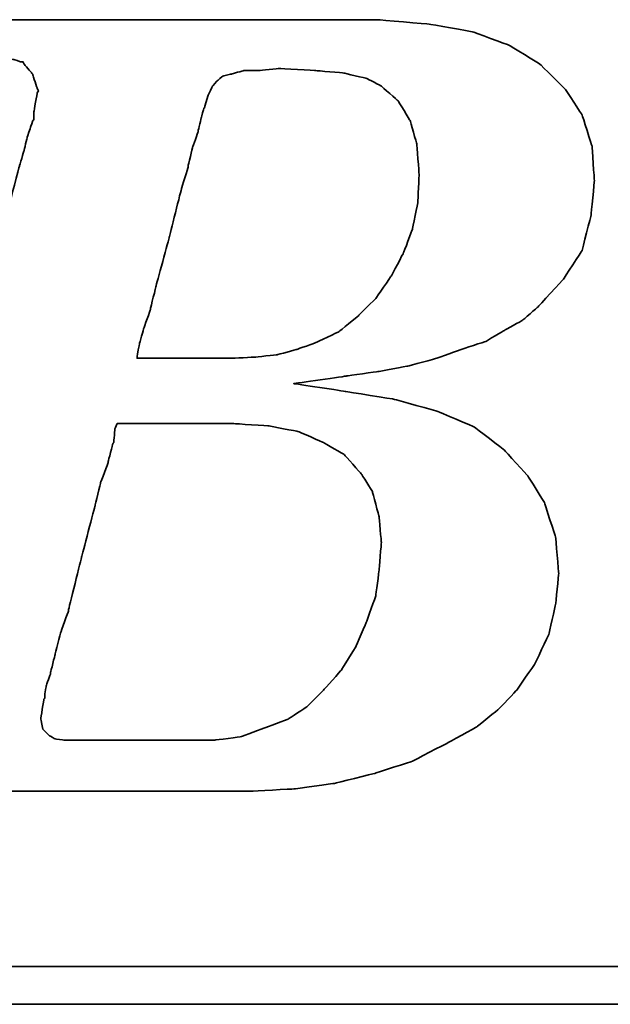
# Model space of a CAD drawing. Header units: millimetres. Extents: x 300 to 586, y 283 to 388.
# Tile 34 of 53: x 509.92 to 512.38, y 314.96 to 319.06. Entities that reach past the tile are written whole.
import ezdxf

# ---------------------------------------------------------------- set-up
doc = ezdxf.new("R2010")
doc.units = ezdxf.units.MM
doc.layers.add('DIM', color=4, linetype='Continuous')
doc.layers.add('layer 1', color=7, linetype='Continuous')

# ---------------------------------------------------------------- blocks, each defined once
blk = doc.blocks.new('TBI MOTION logo(完整正式版)')
at = {"layer": 'layer 1', "color": 22, "lineweight": 35}
for points, knots in [([(-64.65375, -6.86375), (-64.65375, -6.86375), (-64.84375, -7.29625), (-64.84375, -7.29625), (-64.84375, -7.29625), (-64.84375, -7.29625), (-64.86875, -7.34375), (-64.86875, -7.34375), (-64.86875, -7.34375), (-64.86875, -7.34375), (-64.86875, -7.36875), (-64.86875, -7.36875), (-64.86875, -7.36875), (-64.86875, -7.36875), (-65.15375, -7.65375), (-65.15375, -7.65375), (-65.15375, -7.65375), (-65.15375, -7.65375), (-65.17875, -7.65375), (-65.17875, -7.65375), (-65.17875, -7.65375), (-65.17875, -7.65375), (-65.20375, -7.67875), (-65.20375, -7.67875), (-65.20375, -7.67875), (-65.20375, -7.67875), (-65.58875, -7.87125), (-65.58875, -7.87125), (-65.58875, -7.87125), (-65.58875, -7.87125), (-65.63375, -7.87125), (-65.63375, -7.87125), (-65.63375, -7.87125), (-65.63375, -7.87125), (-65.65875, -7.89375), (-65.65875, -7.89375), (-65.65875, -7.89375), (-65.65875, -7.89375), (-66.09375, -7.94375), (-66.09375, -7.94375), (-66.09375, -7.94375), (-66.09375, -7.94375), (-66.11375, -7.94375), (-66.11375, -7.94375), (-66.11375, -7.94375), (-66.11375, -7.94375), (-66.16375, -7.94375), (-66.16375, -7.94375), (-66.16375, -7.94375), (-66.16375, -7.94375), (-66.30875, -7.94375), (-66.30875, -7.94375), (-66.30875, -7.94375), (-66.30875, -7.94375), (-66.69375, -7.94375), (-66.69375, -7.94375), (-66.69375, -7.94375), (-66.69375, -7.94375), (-67.07375, -7.94375), (-67.07375, -7.94375), (-67.07375, -7.94375), (-67.07375, -7.94375), (-67.12375, -7.94375), (-67.12375, -7.94375), (-67.12375, -7.94375), (-67.12375, -7.94375), (-67.12375, -7.96625), (-67.12375, -7.96625), (-67.12375, -7.96625), (-67.12375, -7.96625), (-67.14875, -7.99125), (-67.14875, -7.99125), (-67.14875, -7.99125), (-67.14875, -7.99125), (-67.24375, -8.34875), (-67.24375, -8.34875), (-67.24375, -8.34875), (-67.24375, -8.34875), (-67.31375, -8.68625), (-67.31375, -8.68625), (-67.31375, -8.68625), (-67.31375, -8.68625), (-67.26875, -8.68625), (-67.26875, -8.68625), (-67.26875, -8.68625), (-67.26875, -8.68625), (-67.07375, -8.68625), (-67.07375, -8.68625), (-67.07375, -8.68625), (-67.07375, -8.68625), (-66.54875, -8.68625), (-66.54875, -8.68625), (-66.54875, -8.68625), (-66.54875, -8.68625), (-65.82625, -8.68625), (-65.82625, -8.68625), (-65.82625, -8.68625), (-65.82625, -8.68625), (-65.01375, -8.68625), (-65.01375, -8.68625), (-65.01375, -8.68625), (-65.01375, -8.68625), (-64.05375, -8.68625), (-64.05375, -8.68625), (-64.05375, -8.68625), (-64.05375, -8.68625), (-62.08375, -8.68625), (-62.08375, -8.68625), (-62.08375, -8.68625), (-62.08375, -8.68625), (-60.06875, -8.68625), (-60.06875, -8.68625), (-60.06875, -8.68625), (-60.06875, -8.68625), (-59.10875, -8.68625), (-59.10875, -8.68625), (-59.10875, -8.68625), (-59.10875, -8.68625), (-58.29375, -8.68625), (-58.29375, -8.68625), (-58.29375, -8.68625), (-58.29375, -8.68625), (-57.57375, -8.68625), (-57.57375, -8.68625), (-57.57375, -8.68625), (-57.57375, -8.68625), (-57.04875, -8.68625), (-57.04875, -8.68625), (-57.04875, -8.68625), (-57.04875, -8.68625), (-56.85375, -8.68625), (-56.85375, -8.68625), (-56.85375, -8.68625), (-56.85375, -8.68625), (-56.70875, -8.68625), (-56.70875, -8.68625), (-56.70875, -8.68625), (-56.70875, -8.68625), (-56.61375, -8.68625), (-56.61375, -8.68625), (-56.61375, -8.68625), (-56.61375, -8.68625), (-56.56875, -8.68625), (-56.56875, -8.68625), (-56.56875, -8.68625), (-56.56875, -8.68625), (-55.65375, -8.63875), (-55.65375, -8.63875), (-55.65375, -8.63875), (-55.65375, -8.63875), (-54.76875, -8.51875), (-54.76875, -8.51875), (-54.76875, -8.51875), (-54.76875, -8.51875), (-53.90375, -8.30375), (-53.90375, -8.30375), (-53.90375, -8.30375), (-53.90375, -8.30375), (-53.08875, -8.03875), (-53.08875, -8.03875), (-53.08875, -8.03875), (-53.08875, -8.03875), (-52.34375, -7.65375), (-52.34375, -7.65375), (-52.34375, -7.65375), (-52.34375, -7.65375), (-51.69875, -7.29625), (-51.69875, -7.29625), (-51.69875, -7.29625), (-51.69875, -7.29625), (-51.21875, -6.91125), (-51.21875, -6.91125), (-51.21875, -6.91125), (-51.21875, -6.91125), (-50.83375, -6.50375), (-50.83375, -6.50375), (-50.83375, -6.50375), (-50.83375, -6.50375), (-50.44875, -5.94875), (-50.44875, -5.94875), (-50.44875, -5.94875), (-50.44875, -5.94875), (-50.13875, -5.30375), (-50.13875, -5.30375), (-50.13875, -5.30375), (-50.13875, -5.30375), (-49.99375, -4.65375), (-49.99375, -4.65375), (-49.99375, -4.65375), (-49.99375, -4.65375), (-49.92375, -3.98375), (-49.92375, -3.98375), (-49.92375, -3.98375), (-49.92375, -3.98375), (-49.99375, -3.19374), (-49.99375, -3.19374), (-49.99375, -3.19374), (-49.99375, -3.19374), (-50.23374, -2.44874), (-50.23374, -2.44874), (-50.23374, -2.44874), (-50.23374, -2.44874), (-50.59375, -1.87374), (-50.59375, -1.87374), (-50.59375, -1.87374), (-50.59375, -1.87374), (-51.09875, -1.31874), (-51.09875, -1.31874), (-51.09875, -1.31874), (-51.09875, -1.31874), (-51.74375, -0.81875), (-51.74375, -0.81875), (-51.74375, -0.81875), (-51.74375, -0.81875), (-52.53875, -0.48125), (-52.53875, -0.48125), (-52.53875, -0.48125), (-52.53875, -0.48125), (-53.47375, -0.21875), (-53.47375, -0.21875), (-53.47375, -0.21875), (-53.47375, -0.21875), (-54.52875, -0.04874), (-54.52875, -0.04874), (-54.52875, -0.04874), (-54.52875, -0.04874), (-55.65375, 0.12125), (-55.65375, 0.12125), (-55.65375, 0.12125), (-55.65375, 0.12125), (-54.50375, 0.28624), (-54.50375, 0.28624), (-54.50375, 0.28624), (-54.50375, 0.28624), (-53.83375, 0.38124), (-53.83375, 0.38124), (-53.83375, 0.38124), (-53.83375, 0.38124), (-53.18375, 0.50125), (-53.18375, 0.50125), (-53.18375, 0.50125), (-53.18375, 0.50125), (-52.55875, 0.66874), (-52.55875, 0.66874), (-52.55875, 0.66874), (-52.55875, 0.66874), (-52.03375, 0.86124), (-52.03375, 0.86124), (-52.03375, 0.86124), (-52.03375, 0.86124), (-51.50374, 1.03124), (-51.50374, 1.03124), (-51.50374, 1.03124), (-51.50374, 1.03124), (-51.09875, 1.27125), (-51.09875, 1.27125), (-51.09875, 1.27125), (-51.09875, 1.27125), (-50.71375, 1.48624), (-50.71375, 1.48624), (-50.71375, 1.48624), (-50.71375, 1.48624), (-50.37625, 1.77625), (-50.37625, 1.77625), (-50.37625, 1.77625), (-50.37625, 1.77625), (-49.82375, 2.37625), (-49.82375, 2.37625), (-49.82375, 2.37625), (-49.82375, 2.37625), (-49.41875, 2.99625), (-49.41875, 2.99625), (-49.41875, 2.99625), (-49.41875, 2.99625), (-49.22375, 3.76625), (-49.22375, 3.76625), (-49.22375, 3.76625), (-49.22375, 3.76625), (-49.15375, 4.50874), (-49.15375, 4.50874), (-49.15375, 4.50874), (-49.15375, 4.50874), (-49.20375, 5.25125), (-49.20375, 5.25125), (-49.20375, 5.25125), (-49.20375, 5.25125), (-49.41875, 5.92625), (-49.41875, 5.92625), (-49.41875, 5.92625), (-49.41875, 5.92625), (-49.77875, 6.47625), (-49.77875, 6.47625), (-49.77875, 6.47625), (-49.77875, 6.47625), (-50.33125, 7.02624), (-50.33125, 7.02624), (-50.33125, 7.02624), (-50.33125, 7.02624), (-51.00125, 7.43625), (-51.00125, 7.43625), (-51.00125, 7.43625), (-51.00125, 7.43625), (-51.79375, 7.72625), (-51.79375, 7.72625), (-51.79375, 7.72625), (-51.79375, 7.72625), (-52.72875, 7.89124), (-52.72875, 7.89124), (-52.72875, 7.89124), (-52.72875, 7.89124), (-53.83375, 7.98625), (-53.83375, 7.98625), (-53.83375, 7.98625), (-53.83375, 7.98625), (-53.92875, 7.98625), (-53.92875, 7.98625), (-53.92875, 7.98625), (-53.92875, 7.98625), (-54.26375, 7.98625), (-54.26375, 7.98625), (-54.26375, 7.98625), (-54.26375, 7.98625), (-54.74375, 7.98625), (-54.74375, 7.98625), (-54.74375, 7.98625), (-54.74375, 7.98625), (-55.36875, 7.98625), (-55.36875, 7.98625), (-55.36875, 7.98625), (-55.36875, 7.98625), (-56.13375, 7.98625), (-56.13375, 7.98625), (-56.13375, 7.98625), (-56.13375, 7.98625), (-56.94875, 7.98625), (-56.94875, 7.98625), (-56.94875, 7.98625), (-56.94875, 7.98625), (-58.77625, 7.98625), (-58.77625, 7.98625), (-58.77625, 7.98625), (-58.77625, 7.98625), (-60.59875, 7.98625), (-60.59875, 7.98625), (-60.59875, 7.98625), (-60.59875, 7.98625), (-61.41375, 7.98625), (-61.41375, 7.98625), (-61.41375, 7.98625), (-61.41375, 7.98625), (-62.17875, 7.98625), (-62.17875, 7.98625), (-62.17875, 7.98625), (-62.17875, 7.98625), (-62.80375, 7.98625), (-62.80375, 7.98625), (-62.80375, 7.98625), (-62.80375, 7.98625), (-63.30625, 7.98625), (-63.30625, 7.98625), (-63.30625, 7.98625), (-63.30625, 7.98625), (-63.57375, 7.98625), (-63.57375, 7.98625), (-63.57375, 7.98625), (-63.57375, 7.98625), (-63.57375, 7.96375), (-63.57375, 7.96375), (-63.57375, 7.96375), (-63.57375, 7.96375), (-63.59875, 7.94125), (-63.59875, 7.94125), (-63.59875, 7.94125), (-63.59875, 7.94125), (-63.69375, 7.55625), (-63.69375, 7.55625), (-63.69375, 7.55625), (-63.69375, 7.55625), (-63.76375, 7.24624), (-63.76375, 7.24624), (-63.76375, 7.24624), (-63.76375, 7.24624), (-63.23875, 7.24624), (-63.23875, 7.24624), (-63.23875, 7.24624), (-63.23875, 7.24624), (-62.75875, 7.24624), (-62.75875, 7.24624), (-62.75875, 7.24624), (-62.75875, 7.24624), (-62.61125, 7.24624), (-62.61125, 7.24624), (-62.61125, 7.24624), (-62.61125, 7.24624), (-62.56625, 7.24624), (-62.56625, 7.24624), (-62.56625, 7.24624), (-62.56625, 7.24624), (-62.22875, 7.24624), (-62.22875, 7.24624), (-62.22875, 7.24624), (-62.22875, 7.24624), (-62.20375, 7.24624), (-62.20375, 7.24624), (-62.20375, 7.24624), (-62.20375, 7.24624), (-62.17875, 7.21875), (-62.17875, 7.21875), (-62.17875, 7.21875), (-62.17875, 7.21875), (-61.96375, 7.17125), (-61.96375, 7.17125), (-61.96375, 7.17125), (-61.96375, 7.17125), (-61.72375, 7.12624), (-61.72375, 7.12624), (-61.72375, 7.12624), (-61.72375, 7.12624), (-61.70375, 7.12624), (-61.70375, 7.12624), (-61.70375, 7.12624), (-61.70375, 7.12624), (-61.55875, 7.07624), (-61.55875, 7.07624), (-61.55875, 7.07624), (-61.55875, 7.07624), (-61.50875, 7.07624), (-61.50875, 7.07624), (-61.50875, 7.07624), (-61.50875, 7.07624), (-61.48375, 7.02624), (-61.48375, 7.02624), (-61.48375, 7.02624), (-61.48375, 7.02624), (-61.31875, 6.83375), (-61.31875, 6.83375), (-61.31875, 6.83375), (-61.31875, 6.83375), (-61.29375, 6.81125), (-61.29375, 6.81125), (-61.29375, 6.81125), (-61.29375, 6.81125), (-61.29375, 6.78625), (-61.29375, 6.78625), (-61.29375, 6.78625), (-61.29375, 6.78625), (-61.19875, 6.50124), (-61.19875, 6.50124), (-61.19875, 6.50124), (-61.19875, 6.50124), (-61.17375, 6.45124), (-61.17375, 6.45124), (-61.17375, 6.45124), (-61.17375, 6.45124), (-61.19875, 6.40625), (-61.19875, 6.40625), (-61.19875, 6.40625), (-61.19875, 6.40625), (-61.26875, 5.99624), (-61.26875, 5.99624), (-61.26875, 5.99624), (-61.26875, 5.99624), (-61.26875, 5.85125), (-61.26875, 5.85125), (-61.26875, 5.85125), (-61.26875, 5.85125), (-61.26875, 5.82625), (-61.26875, 5.82625), (-61.26875, 5.82625), (-61.26875, 5.82625), (-61.29375, 5.80625), (-61.29375, 5.80625), (-61.29375, 5.80625), (-61.29375, 5.80625), (-61.34125, 5.66125), (-61.34125, 5.66125), (-61.34125, 5.66125), (-61.34125, 5.66125), (-61.41375, 5.44625), (-61.41375, 5.44625), (-61.41375, 5.44625), (-61.41375, 5.44625), (-61.48375, 5.15625), (-61.48375, 5.15625), (-61.48375, 5.15625), (-61.48375, 5.15625), (-61.58375, 4.82124), (-61.58375, 4.82124), (-61.58375, 4.82124), (-61.58375, 4.82124), (-61.79875, 4.00375), (-61.79875, 4.00375), (-61.79875, 4.00375), (-61.79875, 4.00375), (-62.05875, 2.99625), (-62.05875, 2.99625), (-62.05875, 2.99625), (-62.05875, 2.99625), (-62.34875, 1.91625), (-62.34875, 1.91625), (-62.34875, 1.91625), (-62.34875, 1.91625), (-62.97375, -0.41124), (-62.97375, -0.41124), (-62.97375, -0.41124), (-62.97375, -0.41124), (-63.59875, -2.75875), (-63.59875, -2.75875), (-63.59875, -2.75875), (-63.59875, -2.75875), (-63.88375, -3.86374), (-63.88375, -3.86374), (-63.88375, -3.86374), (-63.88375, -3.86374), (-64.14875, -4.82374), (-64.14875, -4.82374), (-64.14875, -4.82374), (-64.14875, -4.82374), (-64.36375, -5.64125), (-64.36375, -5.64125), (-64.36375, -5.64125), (-64.36375, -5.64125), (-64.43625, -5.97625), (-64.43625, -5.97625), (-64.43625, -5.97625), (-64.43625, -5.97625), (-64.50875, -6.28625), (-64.50875, -6.28625), (-64.50875, -6.28625), (-64.50875, -6.28625), (-64.50875, -6.30875), (-64.50875, -6.30875), (-64.50875, -6.30875), (-64.50875, -6.30875), (-64.57875, -6.50375), (-64.57875, -6.50375), (-64.57875, -6.50375), (-64.57875, -6.50375), (-64.62875, -6.69625), (-64.62875, -6.69625), (-64.62875, -6.69625), (-64.62875, -6.69625), (-64.62875, -6.76875), (-64.62875, -6.76875), (-64.62875, -6.76875), (-64.62875, -6.76875), (-64.62875, -6.81375), (-64.62875, -6.81375), (-64.62875, -6.81375), (-64.62875, -6.81375), (-64.62875, -6.83875), (-64.62875, -6.83875), (-64.62875, -6.83875), (-64.62875, -6.83875), (-64.65375, -6.86375), (-64.65375, -6.86375)], [0, 0, 0, 0, 0.00719424, 0.00719424, 0.00719424, 0.00719425, 0.01438849, 0.01438849, 0.01438849, 0.0143885, 0.02158273, 0.02158273, 0.02158273, 0.02158274, 0.02877698, 0.02877698, 0.02877698, 0.02877699, 0.03597122, 0.03597122, 0.03597122, 0.03597123, 0.04316547, 0.04316547, 0.04316547, 0.04316548, 0.05035971, 0.05035971, 0.05035971, 0.05035972, 0.05755396, 0.05755396, 0.05755396, 0.05755397, 0.0647482, 0.0647482, 0.0647482, 0.06474821, 0.07194245, 0.07194245, 0.07194245, 0.07194246, 0.07913669, 0.07913669, 0.07913669, 0.0791367, 0.08633094, 0.08633094, 0.08633094, 0.08633095, 0.09352518, 0.09352518, 0.09352518, 0.09352519, 0.10071942, 0.10071942, 0.10071942, 0.10071943, 0.10791367, 0.10791367, 0.10791367, 0.10791368, 0.11510791, 0.11510791, 0.11510791, 0.11510792, 0.12230216, 0.12230216, 0.12230216, 0.12230217, 0.1294964, 0.1294964, 0.1294964, 0.12949641, 0.13669065, 0.13669065, 0.13669065, 0.13669066, 0.14388489, 0.14388489, 0.14388489, 0.1438849, 0.15107914, 0.15107914, 0.15107914, 0.15107915, 0.15827338, 0.15827338, 0.15827338, 0.15827339, 0.16546763, 0.16546763, 0.16546763, 0.16546764, 0.17266187, 0.17266187, 0.17266187, 0.17266188, 0.17985612, 0.17985612, 0.17985612, 0.17985613, 0.18705036, 0.18705036, 0.18705036, 0.18705037, 0.1942446, 0.1942446, 0.1942446, 0.19424461, 0.20143885, 0.20143885, 0.20143885, 0.20143886, 0.20863309, 0.20863309, 0.20863309, 0.2086331, 0.21582734, 0.21582734, 0.21582734, 0.21582735, 0.22302158, 0.22302158, 0.22302158, 0.22302159, 0.23021583, 0.23021583, 0.23021583, 0.23021584, 0.23741007, 0.23741007, 0.23741007, 0.23741008, 0.24460432, 0.24460432, 0.24460432, 0.24460433, 0.25179856, 0.25179856, 0.25179856, 0.25179857, 0.25899281, 0.25899281, 0.25899281, 0.25899282, 0.26618705, 0.26618705, 0.26618705, 0.26618706, 0.27338129, 0.27338129, 0.27338129, 0.2733813, 0.28057554, 0.28057554, 0.28057554, 0.28057555, 0.28776978, 0.28776978, 0.28776978, 0.28776979, 0.29496403, 0.29496403, 0.29496403, 0.29496404, 0.30215827, 0.30215827, 0.30215827, 0.30215828, 0.30935252, 0.30935252, 0.30935252, 0.30935253, 0.31654676, 0.31654676, 0.31654676, 0.31654677, 0.32374101, 0.32374101, 0.32374101, 0.32374102, 0.33093525, 0.33093525, 0.33093525, 0.33093526, 0.3381295, 0.3381295, 0.3381295, 0.33812951, 0.34532374, 0.34532374, 0.34532374, 0.34532375, 0.35251799, 0.35251799, 0.35251799, 0.352518, 0.35971223, 0.35971223, 0.35971223, 0.35971224, 0.36690647, 0.36690647, 0.36690647, 0.36690648, 0.37410072, 0.37410072, 0.37410072, 0.37410073, 0.38129496, 0.38129496, 0.38129496, 0.38129497, 0.38848921, 0.38848921, 0.38848921, 0.38848922, 0.39568345, 0.39568345, 0.39568345, 0.39568346, 0.4028777, 0.4028777, 0.4028777, 0.40287771, 0.41007194, 0.41007194, 0.41007194, 0.41007195, 0.41726619, 0.41726619, 0.41726619, 0.4172662, 0.42446043, 0.42446043, 0.42446043, 0.42446044, 0.43165468, 0.43165468, 0.43165468, 0.43165469, 0.43884892, 0.43884892, 0.43884892, 0.43884893, 0.44604317, 0.44604317, 0.44604317, 0.44604318, 0.45323741, 0.45323741, 0.45323741, 0.45323742, 0.46043165, 0.46043165, 0.46043165, 0.46043166, 0.4676259, 0.4676259, 0.4676259, 0.46762591, 0.47482014, 0.47482014, 0.47482014, 0.47482015, 0.48201439, 0.48201439, 0.48201439, 0.4820144, 0.48920863, 0.48920863, 0.48920863, 0.48920864, 0.49640288, 0.49640288, 0.49640288, 0.49640289, 0.50359712, 0.50359712, 0.50359712, 0.50359713, 0.51079137, 0.51079137, 0.51079137, 0.51079138, 0.51798561, 0.51798561, 0.51798561, 0.51798562, 0.52517986, 0.52517986, 0.52517986, 0.52517987, 0.5323741, 0.5323741, 0.5323741, 0.53237411, 0.53956835, 0.53956835, 0.53956835, 0.53956836, 0.54676259, 0.54676259, 0.54676259, 0.5467626, 0.55395683, 0.55395683, 0.55395683, 0.55395684, 0.56115108, 0.56115108, 0.56115108, 0.56115109, 0.56834532, 0.56834532, 0.56834532, 0.56834533, 0.57553957, 0.57553957, 0.57553957, 0.57553958, 0.58273381, 0.58273381, 0.58273381, 0.58273382, 0.58992806, 0.58992806, 0.58992806, 0.58992807, 0.5971223, 0.5971223, 0.5971223, 0.59712231, 0.60431655, 0.60431655, 0.60431655, 0.60431656, 0.61151079, 0.61151079, 0.61151079, 0.6115108, 0.61870504, 0.61870504, 0.61870504, 0.61870505, 0.62589928, 0.62589928, 0.62589928, 0.62589929, 0.63309353, 0.63309353, 0.63309353, 0.63309354, 0.64028777, 0.64028777, 0.64028777, 0.64028778, 0.64748201, 0.64748201, 0.64748201, 0.64748202, 0.65467626, 0.65467626, 0.65467626, 0.65467627, 0.6618705, 0.6618705, 0.6618705, 0.66187051, 0.66906475, 0.66906475, 0.66906475, 0.66906476, 0.67625899, 0.67625899, 0.67625899, 0.676259, 0.68345324, 0.68345324, 0.68345324, 0.68345325, 0.69064748, 0.69064748, 0.69064748, 0.69064749, 0.69784173, 0.69784173, 0.69784173, 0.69784174, 0.70503597, 0.70503597, 0.70503597, 0.70503598, 0.71223022, 0.71223022, 0.71223022, 0.71223023, 0.71942446, 0.71942446, 0.71942446, 0.71942447, 0.72661871, 0.72661871, 0.72661871, 0.72661872, 0.73381295, 0.73381295, 0.73381295, 0.73381296, 0.74100719, 0.74100719, 0.74100719, 0.7410072, 0.74820144, 0.74820144, 0.74820144, 0.74820145, 0.75539568, 0.75539568, 0.75539568, 0.75539569, 0.76258993, 0.76258993, 0.76258993, 0.76258994, 0.76978417, 0.76978417, 0.76978417, 0.76978418, 0.77697842, 0.77697842, 0.77697842, 0.77697843, 0.78417266, 0.78417266, 0.78417266, 0.78417267, 0.79136691, 0.79136691, 0.79136691, 0.79136692, 0.79856115, 0.79856115, 0.79856115, 0.79856116, 0.8057554, 0.8057554, 0.8057554, 0.80575541, 0.81294964, 0.81294964, 0.81294964, 0.81294965, 0.82014388, 0.82014388, 0.82014388, 0.82014389, 0.82733813, 0.82733813, 0.82733813, 0.82733814, 0.83453237, 0.83453237, 0.83453237, 0.83453238, 0.84172662, 0.84172662, 0.84172662, 0.84172663, 0.84892086, 0.84892086, 0.84892086, 0.84892087, 0.85611511, 0.85611511, 0.85611511, 0.85611512, 0.86330935, 0.86330935, 0.86330935, 0.86330936, 0.8705036, 0.8705036, 0.8705036, 0.87050361, 0.87769784, 0.87769784, 0.87769784, 0.87769785, 0.88489209, 0.88489209, 0.88489209, 0.8848921, 0.89208633, 0.89208633, 0.89208633, 0.89208634, 0.89928058, 0.89928058, 0.89928058, 0.89928059, 0.90647482, 0.90647482, 0.90647482, 0.90647483, 0.91366906, 0.91366906, 0.91366906, 0.91366907, 0.92086331, 0.92086331, 0.92086331, 0.92086332, 0.92805755, 0.92805755, 0.92805755, 0.92805756, 0.9352518, 0.9352518, 0.9352518, 0.93525181, 0.94244604, 0.94244604, 0.94244604, 0.94244605, 0.94964029, 0.94964029, 0.94964029, 0.9496403, 0.95683453, 0.95683453, 0.95683453, 0.95683454, 0.96402878, 0.96402878, 0.96402878, 0.96402879, 0.97122302, 0.97122302, 0.97122302, 0.97122303, 0.97841727, 0.97841727, 0.97841727, 0.97841728, 0.98561151, 0.98561151, 0.98561151, 0.98561152, 0.99280576, 0.99280576, 0.99280576, 0.99280577, 1, 1, 1, 1]), ([(-57.50375, 6.35625), (-57.50375, 6.35625), (-57.57375, 6.11625), (-57.57375, 6.11625), (-57.57375, 6.11625), (-57.57375, 6.11625), (-57.57375, 6.09125), (-57.57375, 6.09125), (-57.57375, 6.09125), (-57.57375, 6.09125), (-57.59875, 6.06625), (-57.59875, 6.06625), (-57.59875, 6.06625), (-57.59875, 6.06625), (-57.64875, 5.87625), (-57.64875, 5.87625), (-57.64875, 5.87625), (-57.64875, 5.87625), (-57.71875, 5.58875), (-57.71875, 5.58875), (-57.71875, 5.58875), (-57.71875, 5.58875), (-57.71875, 5.56625), (-57.71875, 5.56625), (-57.71875, 5.56625), (-57.71875, 5.56625), (-57.83875, 5.23125), (-57.83875, 5.23125), (-57.83875, 5.23125), (-57.83875, 5.23125), (-57.93625, 4.82124), (-57.93625, 4.82124), (-57.93625, 4.82124), (-57.93625, 4.82124), (-57.93625, 4.79624), (-57.93625, 4.79624), (-57.93625, 4.79624), (-57.93625, 4.79624), (-58.07875, 4.34125), (-58.07875, 4.34125), (-58.07875, 4.34125), (-58.07875, 4.34125), (-58.34375, 3.28625), (-58.34375, 3.28625), (-58.34375, 3.28625), (-58.34375, 3.28625), (-58.62875, 2.23124), (-58.62875, 2.23124), (-58.62875, 2.23124), (-58.62875, 2.23124), (-58.74875, 1.75125), (-58.74875, 1.75125), (-58.74875, 1.75125), (-58.74875, 1.75125), (-58.74875, 1.72625), (-58.74875, 1.72625), (-58.74875, 1.72625), (-58.74875, 1.72625), (-58.89375, 1.31625), (-58.89375, 1.31625), (-58.89375, 1.31625), (-58.89375, 1.31625), (-58.98875, 0.98124), (-58.98875, 0.98124), (-58.98875, 0.98124), (-58.98875, 0.98124), (-59.03875, 0.71625), (-59.03875, 0.71625), (-59.03875, 0.71625), (-59.03875, 0.71625), (-59.03875, 0.66874), (-59.03875, 0.66874), (-59.03875, 0.66874), (-59.03875, 0.66874), (-58.91875, 0.66874), (-58.91875, 0.66874), (-58.91875, 0.66874), (-58.91875, 0.66874), (-58.53375, 0.66874), (-58.53375, 0.66874), (-58.53375, 0.66874), (-58.53375, 0.66874), (-58.10375, 0.66874), (-58.10375, 0.66874), (-58.10375, 0.66874), (-58.10375, 0.66874), (-57.66875, 0.66874), (-57.66875, 0.66874), (-57.66875, 0.66874), (-57.66875, 0.66874), (-57.33375, 0.66874), (-57.33375, 0.66874), (-57.33375, 0.66874), (-57.33375, 0.66874), (-57.09375, 0.66874), (-57.09375, 0.66874), (-57.09375, 0.66874), (-57.09375, 0.66874), (-56.99875, 0.66874), (-56.99875, 0.66874), (-56.99875, 0.66874), (-56.99875, 0.66874), (-56.49375, 0.69374), (-56.49375, 0.69374), (-56.49375, 0.69374), (-56.49375, 0.69374), (-56.01375, 0.74374), (-56.01375, 0.74374), (-56.01375, 0.74374), (-56.01375, 0.74374), (-55.58375, 0.86124), (-55.58375, 0.86124), (-55.58375, 0.86124), (-55.58375, 0.86124), (-55.17375, 1.00624), (-55.17375, 1.00624), (-55.17375, 1.00624), (-55.17375, 1.00624), (-54.67375, 1.24625), (-54.67375, 1.24625), (-54.67375, 1.24625), (-54.67375, 1.24625), (-54.26375, 1.58124), (-54.26375, 1.58124), (-54.26375, 1.58124), (-54.26375, 1.58124), (-53.87875, 1.96374), (-53.87875, 1.96374), (-53.87875, 1.96374), (-53.87875, 1.96374), (-53.54375, 2.44625), (-53.54375, 2.44625), (-53.54375, 2.44625), (-53.54375, 2.44625), (-53.27875, 2.95125), (-53.27875, 2.95125), (-53.27875, 2.95125), (-53.27875, 2.95125), (-53.08875, 3.45124), (-53.08875, 3.45124), (-53.08875, 3.45124), (-53.08875, 3.45124), (-52.96875, 4.05124), (-52.96875, 4.05124), (-52.96875, 4.05124), (-52.96875, 4.05124), (-52.94375, 4.65125), (-52.94375, 4.65125), (-52.94375, 4.65125), (-52.94375, 4.65125), (-52.99375, 5.30125), (-52.99375, 5.30125), (-52.99375, 5.30125), (-52.99375, 5.30125), (-53.13875, 5.80625), (-53.13875, 5.80625), (-53.13875, 5.80625), (-53.13875, 5.80625), (-53.39875, 6.23625), (-53.39875, 6.23625), (-53.39875, 6.23625), (-53.39875, 6.23625), (-53.75875, 6.54875), (-53.75875, 6.54875), (-53.75875, 6.54875), (-53.75875, 6.54875), (-54.07375, 6.71625), (-54.07375, 6.71625), (-54.07375, 6.71625), (-54.07375, 6.71625), (-54.57375, 6.83375), (-54.57375, 6.83375), (-54.57375, 6.83375), (-54.57375, 6.83375), (-55.17375, 6.88625), (-55.17375, 6.88625), (-55.17375, 6.88625), (-55.17375, 6.88625), (-55.96875, 6.93125), (-55.96875, 6.93125), (-55.96875, 6.93125), (-55.96875, 6.93125), (-56.39875, 6.88625), (-56.39875, 6.88625), (-56.39875, 6.88625), (-56.39875, 6.88625), (-56.42125, 6.88625), (-56.42125, 6.88625), (-56.42125, 6.88625), (-56.42125, 6.88625), (-56.73375, 6.88625), (-56.73375, 6.88625), (-56.73375, 6.88625), (-56.73375, 6.88625), (-56.99875, 6.81125), (-56.99875, 6.81125), (-56.99875, 6.81125), (-56.99875, 6.81125), (-57.02375, 6.81125), (-57.02375, 6.81125), (-57.02375, 6.81125), (-57.02375, 6.81125), (-57.18875, 6.76625), (-57.18875, 6.76625), (-57.18875, 6.76625), (-57.18875, 6.76625), (-57.30875, 6.66625), (-57.30875, 6.66625), (-57.30875, 6.66625), (-57.30875, 6.66625), (-57.40875, 6.54875), (-57.40875, 6.54875), (-57.40875, 6.54875), (-57.40875, 6.54875), (-57.50375, 6.35625), (-57.50375, 6.35625)], [0, 0, 0, 0, 0.01851852, 0.01851852, 0.01851852, 0.01851853, 0.03703704, 0.03703704, 0.03703704, 0.03703705, 0.05555556, 0.05555556, 0.05555556, 0.05555557, 0.07407407, 0.07407407, 0.07407407, 0.07407408, 0.09259259, 0.09259259, 0.09259259, 0.0925926, 0.11111111, 0.11111111, 0.11111111, 0.11111112, 0.12962963, 0.12962963, 0.12962963, 0.12962964, 0.14814815, 0.14814815, 0.14814815, 0.14814816, 0.16666667, 0.16666667, 0.16666667, 0.16666668, 0.18518519, 0.18518519, 0.18518519, 0.1851852, 0.2037037, 0.2037037, 0.2037037, 0.20370371, 0.22222222, 0.22222222, 0.22222222, 0.22222223, 0.24074074, 0.24074074, 0.24074074, 0.24074075, 0.25925926, 0.25925926, 0.25925926, 0.25925927, 0.27777778, 0.27777778, 0.27777778, 0.27777779, 0.2962963, 0.2962963, 0.2962963, 0.29629631, 0.31481481, 0.31481481, 0.31481481, 0.31481482, 0.33333333, 0.33333333, 0.33333333, 0.33333334, 0.35185185, 0.35185185, 0.35185185, 0.35185186, 0.37037037, 0.37037037, 0.37037037, 0.37037038, 0.38888889, 0.38888889, 0.38888889, 0.3888889, 0.40740741, 0.40740741, 0.40740741, 0.40740742, 0.42592593, 0.42592593, 0.42592593, 0.42592594, 0.44444444, 0.44444444, 0.44444444, 0.44444445, 0.46296296, 0.46296296, 0.46296296, 0.46296297, 0.48148148, 0.48148148, 0.48148148, 0.48148149, 0.5, 0.5, 0.5, 0.50000001, 0.51851852, 0.51851852, 0.51851852, 0.51851853, 0.53703704, 0.53703704, 0.53703704, 0.53703705, 0.55555556, 0.55555556, 0.55555556, 0.55555557, 0.57407407, 0.57407407, 0.57407407, 0.57407408, 0.59259259, 0.59259259, 0.59259259, 0.5925926, 0.61111111, 0.61111111, 0.61111111, 0.61111112, 0.62962963, 0.62962963, 0.62962963, 0.62962964, 0.64814815, 0.64814815, 0.64814815, 0.64814816, 0.66666667, 0.66666667, 0.66666667, 0.66666668, 0.68518519, 0.68518519, 0.68518519, 0.6851852, 0.7037037, 0.7037037, 0.7037037, 0.70370371, 0.72222222, 0.72222222, 0.72222222, 0.72222223, 0.74074074, 0.74074074, 0.74074074, 0.74074075, 0.75925926, 0.75925926, 0.75925926, 0.75925927, 0.77777778, 0.77777778, 0.77777778, 0.77777779, 0.7962963, 0.7962963, 0.7962963, 0.79629631, 0.81481481, 0.81481481, 0.81481481, 0.81481482, 0.83333333, 0.83333333, 0.83333333, 0.83333334, 0.85185185, 0.85185185, 0.85185185, 0.85185186, 0.87037037, 0.87037037, 0.87037037, 0.87037038, 0.88888889, 0.88888889, 0.88888889, 0.8888889, 0.90740741, 0.90740741, 0.90740741, 0.90740742, 0.92592593, 0.92592593, 0.92592593, 0.92592594, 0.94444444, 0.94444444, 0.94444444, 0.94444445, 0.96296296, 0.96296296, 0.96296296, 0.96296297, 0.98148148, 0.98148148, 0.98148148, 0.98148149, 1, 1, 1, 1]), ([(-61.03125, -6.57375), (-61.03125, -6.57375), (-61.03125, -6.67125), (-61.03125, -6.67125), (-61.03125, -6.67125), (-61.03125, -6.67125), (-61.05375, -6.69625), (-61.05375, -6.69625), (-61.05375, -6.69625), (-61.05375, -6.69625), (-61.12375, -7.12875), (-61.12375, -7.12875), (-61.12375, -7.12875), (-61.12375, -7.12875), (-61.07875, -7.34375), (-61.07875, -7.34375), (-61.07875, -7.34375), (-61.07875, -7.34375), (-60.93375, -7.48875), (-60.93375, -7.48875), (-60.93375, -7.48875), (-60.93375, -7.48875), (-60.81375, -7.55625), (-60.81375, -7.55625), (-60.81375, -7.55625), (-60.81375, -7.55625), (-60.62375, -7.58375), (-60.62375, -7.58375), (-60.62375, -7.58375), (-60.62375, -7.58375), (-60.30875, -7.58375), (-60.30875, -7.58375), (-60.30875, -7.58375), (-60.30875, -7.58375), (-59.97375, -7.58375), (-59.97375, -7.58375), (-59.97375, -7.58375), (-59.97375, -7.58375), (-59.87875, -7.58375), (-59.87875, -7.58375), (-59.87875, -7.58375), (-59.87875, -7.58375), (-59.63625, -7.58375), (-59.63625, -7.58375), (-59.63625, -7.58375), (-59.63625, -7.58375), (-58.96875, -7.58375), (-58.96875, -7.58375), (-58.96875, -7.58375), (-58.96875, -7.58375), (-58.29375, -7.58375), (-58.29375, -7.58375), (-58.29375, -7.58375), (-58.29375, -7.58375), (-58.05375, -7.58375), (-58.05375, -7.58375), (-58.05375, -7.58375), (-58.05375, -7.58375), (-57.98375, -7.58375), (-57.98375, -7.58375), (-57.98375, -7.58375), (-57.98375, -7.58375), (-57.35875, -7.58375), (-57.35875, -7.58375), (-57.35875, -7.58375), (-57.35875, -7.58375), (-56.78375, -7.50875), (-56.78375, -7.50875), (-56.78375, -7.50875), (-56.78375, -7.50875), (-56.27875, -7.31875), (-56.27875, -7.31875), (-56.27875, -7.31875), (-56.27875, -7.31875), (-55.77375, -7.12875), (-55.77375, -7.12875), (-55.77375, -7.12875), (-55.77375, -7.12875), (-55.36875, -6.86375), (-55.36875, -6.86375), (-55.36875, -6.86375), (-55.36875, -6.86375), (-55.00875, -6.50375), (-55.00875, -6.50375), (-55.00875, -6.50375), (-55.00875, -6.50375), (-54.62375, -6.06875), (-54.62375, -6.06875), (-54.62375, -6.06875), (-54.62375, -6.06875), (-54.31375, -5.56875), (-54.31375, -5.56875), (-54.31375, -5.56875), (-54.31375, -5.56875), (-54.07375, -5.01625), (-54.07375, -5.01625), (-54.07375, -5.01625), (-54.07375, -5.01625), (-53.87875, -4.46374), (-53.87875, -4.46374), (-53.87875, -4.46374), (-53.87875, -4.46374), (-53.80875, -3.91375), (-53.80875, -3.91375), (-53.80875, -3.91375), (-53.80875, -3.91375), (-53.75875, -3.31375), (-53.75875, -3.31375), (-53.75875, -3.31375), (-53.75875, -3.31375), (-53.80875, -2.75875), (-53.80875, -2.75875), (-53.80875, -2.75875), (-53.80875, -2.75875), (-53.95375, -2.20875), (-53.95375, -2.20875), (-53.95375, -2.20875), (-53.95375, -2.20875), (-54.19375, -1.82625), (-54.19375, -1.82625), (-54.19375, -1.82625), (-54.19375, -1.82625), (-54.55375, -1.41875), (-54.55375, -1.41875), (-54.55375, -1.41875), (-54.55375, -1.41875), (-55.00875, -1.15125), (-55.00875, -1.15125), (-55.00875, -1.15125), (-55.00875, -1.15125), (-55.56125, -0.91375), (-55.56125, -0.91375), (-55.56125, -0.91375), (-55.56125, -0.91375), (-56.18125, -0.79375), (-56.18125, -0.79375), (-56.18125, -0.79375), (-56.18125, -0.79375), (-56.94875, -0.74374), (-56.94875, -0.74374), (-56.94875, -0.74374), (-56.94875, -0.74374), (-56.99875, -0.74374), (-56.99875, -0.74374), (-56.99875, -0.74374), (-56.99875, -0.74374), (-57.09375, -0.74374), (-57.09375, -0.74374), (-57.09375, -0.74374), (-57.09375, -0.74374), (-57.38375, -0.74374), (-57.38375, -0.74374), (-57.38375, -0.74374), (-57.38375, -0.74374), (-57.76875, -0.74374), (-57.76875, -0.74374), (-57.76875, -0.74374), (-57.76875, -0.74374), (-58.24625, -0.74374), (-58.24625, -0.74374), (-58.24625, -0.74374), (-58.24625, -0.74374), (-58.72875, -0.74374), (-58.72875, -0.74374), (-58.72875, -0.74374), (-58.72875, -0.74374), (-59.20875, -0.74374), (-59.20875, -0.74374), (-59.20875, -0.74374), (-59.20875, -0.74374), (-59.46875, -0.74374), (-59.46875, -0.74374), (-59.46875, -0.74374), (-59.46875, -0.74374), (-59.51625, -0.83875), (-59.51625, -0.83875), (-59.51625, -0.83875), (-59.51625, -0.83875), (-59.54375, -1.15125), (-59.54375, -1.15125), (-59.54375, -1.15125), (-59.54375, -1.15125), (-59.56375, -1.17874), (-59.56375, -1.17874), (-59.56375, -1.17874), (-59.56375, -1.17874), (-59.66375, -1.55875), (-59.66375, -1.55875), (-59.66375, -1.55875), (-59.66375, -1.55875), (-59.66375, -1.58375), (-59.66375, -1.58375), (-59.66375, -1.58375), (-59.66375, -1.58375), (-59.82875, -2.01874), (-59.82875, -2.01874), (-59.82875, -2.01874), (-59.82875, -2.01874), (-59.94875, -2.52125), (-59.94875, -2.52125), (-59.94875, -2.52125), (-59.94875, -2.52125), (-60.23875, -3.62375), (-60.23875, -3.62375), (-60.23875, -3.62375), (-60.23875, -3.62375), (-60.52375, -4.77624), (-60.52375, -4.77624), (-60.52375, -4.77624), (-60.52375, -4.77624), (-60.52375, -4.79874), (-60.52375, -4.79874), (-60.52375, -4.79874), (-60.52375, -4.79874), (-60.69125, -5.25375), (-60.69125, -5.25375), (-60.69125, -5.25375), (-60.69125, -5.25375), (-60.81375, -5.73625), (-60.81375, -5.73625), (-60.81375, -5.73625), (-60.81375, -5.73625), (-60.90875, -6.11875), (-60.90875, -6.11875), (-60.90875, -6.11875), (-60.90875, -6.11875), (-60.90875, -6.14375), (-60.90875, -6.14375), (-60.90875, -6.14375), (-60.90875, -6.14375), (-61.00375, -6.40875), (-61.00375, -6.40875), (-61.00375, -6.40875), (-61.00375, -6.40875), (-61.03125, -6.57375), (-61.03125, -6.57375)], [0, 0, 0, 0, 0.01694915, 0.01694915, 0.01694915, 0.01694916, 0.03389831, 0.03389831, 0.03389831, 0.03389832, 0.05084746, 0.05084746, 0.05084746, 0.05084747, 0.06779661, 0.06779661, 0.06779661, 0.06779662, 0.08474576, 0.08474576, 0.08474576, 0.08474577, 0.10169492, 0.10169492, 0.10169492, 0.10169493, 0.11864407, 0.11864407, 0.11864407, 0.11864408, 0.13559322, 0.13559322, 0.13559322, 0.13559323, 0.15254237, 0.15254237, 0.15254237, 0.15254238, 0.16949153, 0.16949153, 0.16949153, 0.16949154, 0.18644068, 0.18644068, 0.18644068, 0.18644069, 0.20338983, 0.20338983, 0.20338983, 0.20338984, 0.22033898, 0.22033898, 0.22033898, 0.22033899, 0.23728814, 0.23728814, 0.23728814, 0.23728815, 0.25423729, 0.25423729, 0.25423729, 0.2542373, 0.27118644, 0.27118644, 0.27118644, 0.27118645, 0.28813559, 0.28813559, 0.28813559, 0.2881356, 0.30508475, 0.30508475, 0.30508475, 0.30508476, 0.3220339, 0.3220339, 0.3220339, 0.32203391, 0.33898305, 0.33898305, 0.33898305, 0.33898306, 0.3559322, 0.3559322, 0.3559322, 0.35593221, 0.37288136, 0.37288136, 0.37288136, 0.37288137, 0.38983051, 0.38983051, 0.38983051, 0.38983052, 0.40677966, 0.40677966, 0.40677966, 0.40677967, 0.42372881, 0.42372881, 0.42372881, 0.42372882, 0.44067797, 0.44067797, 0.44067797, 0.44067798, 0.45762712, 0.45762712, 0.45762712, 0.45762713, 0.47457627, 0.47457627, 0.47457627, 0.47457628, 0.49152542, 0.49152542, 0.49152542, 0.49152543, 0.50847458, 0.50847458, 0.50847458, 0.50847459, 0.52542373, 0.52542373, 0.52542373, 0.52542374, 0.54237288, 0.54237288, 0.54237288, 0.54237289, 0.55932203, 0.55932203, 0.55932203, 0.55932204, 0.57627119, 0.57627119, 0.57627119, 0.5762712, 0.59322034, 0.59322034, 0.59322034, 0.59322035, 0.61016949, 0.61016949, 0.61016949, 0.6101695, 0.62711864, 0.62711864, 0.62711864, 0.62711865, 0.6440678, 0.6440678, 0.6440678, 0.64406781, 0.66101695, 0.66101695, 0.66101695, 0.66101696, 0.6779661, 0.6779661, 0.6779661, 0.67796611, 0.69491525, 0.69491525, 0.69491525, 0.69491526, 0.71186441, 0.71186441, 0.71186441, 0.71186442, 0.72881356, 0.72881356, 0.72881356, 0.72881357, 0.74576271, 0.74576271, 0.74576271, 0.74576272, 0.76271186, 0.76271186, 0.76271186, 0.76271187, 0.77966102, 0.77966102, 0.77966102, 0.77966103, 0.79661017, 0.79661017, 0.79661017, 0.79661018, 0.81355932, 0.81355932, 0.81355932, 0.81355933, 0.83050847, 0.83050847, 0.83050847, 0.83050848, 0.84745763, 0.84745763, 0.84745763, 0.84745764, 0.86440678, 0.86440678, 0.86440678, 0.86440679, 0.88135593, 0.88135593, 0.88135593, 0.88135594, 0.89830508, 0.89830508, 0.89830508, 0.89830509, 0.91525424, 0.91525424, 0.91525424, 0.91525425, 0.93220339, 0.93220339, 0.93220339, 0.9322034, 0.94915254, 0.94915254, 0.94915254, 0.94915255, 0.96610169, 0.96610169, 0.96610169, 0.9661017, 0.98305085, 0.98305085, 0.98305085, 0.98305086, 1, 1, 1, 1]), ([(75.90875, -9.47875), (75.90875, -9.47875), (75.90875, -12.28625), (75.90875, -12.28625), (75.90875, -12.28625), (75.90875, -12.28625), (75.90875, -12.47875), (75.90875, -12.47875), (75.90875, -12.47875), (75.90875, -12.47875), (75.71625, -12.47875), (75.71625, -12.47875), (75.71625, -12.47875), (75.71625, -12.47875), (-88.32875, -12.47875), (-88.32875, -12.47875), (-88.32875, -12.47875), (-88.32875, -12.47875), (-88.32875, -13.29375), (-88.32875, -13.29375), (-88.32875, -13.29375), (-88.32875, -13.29375), (82.89125, -13.29375), (82.89125, -13.29375), (82.89125, -13.29375), (82.89125, -13.29375), (75.90875, -9.47875), (75.90875, -9.47875)], [0, 0, 0, 0, 0.14285714, 0.14285714, 0.14285714, 0.14285715, 0.28571429, 0.28571429, 0.28571429, 0.2857143, 0.42857143, 0.42857143, 0.42857143, 0.42857144, 0.57142857, 0.57142857, 0.57142857, 0.57142858, 0.71428571, 0.71428571, 0.71428571, 0.71428572, 0.85714286, 0.85714286, 0.85714286, 0.85714287, 1, 1, 1, 1])]:
    blk.add_open_spline(points, degree=3, knots=knots, dxfattribs=at)

msp = doc.modelspace()

# ---------------------------------------------------------------- block references
at = {"layer": 'DIM', "color": 7, "xscale": 0.1927795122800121, "yscale": 0.1927795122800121, "zscale": 0.1927795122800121}
msp.add_blockref('TBI MOTION logo(完整正式版)', (521.792, 317.518), dxfattribs=at)

doc.saveas('drawing.dxf')
